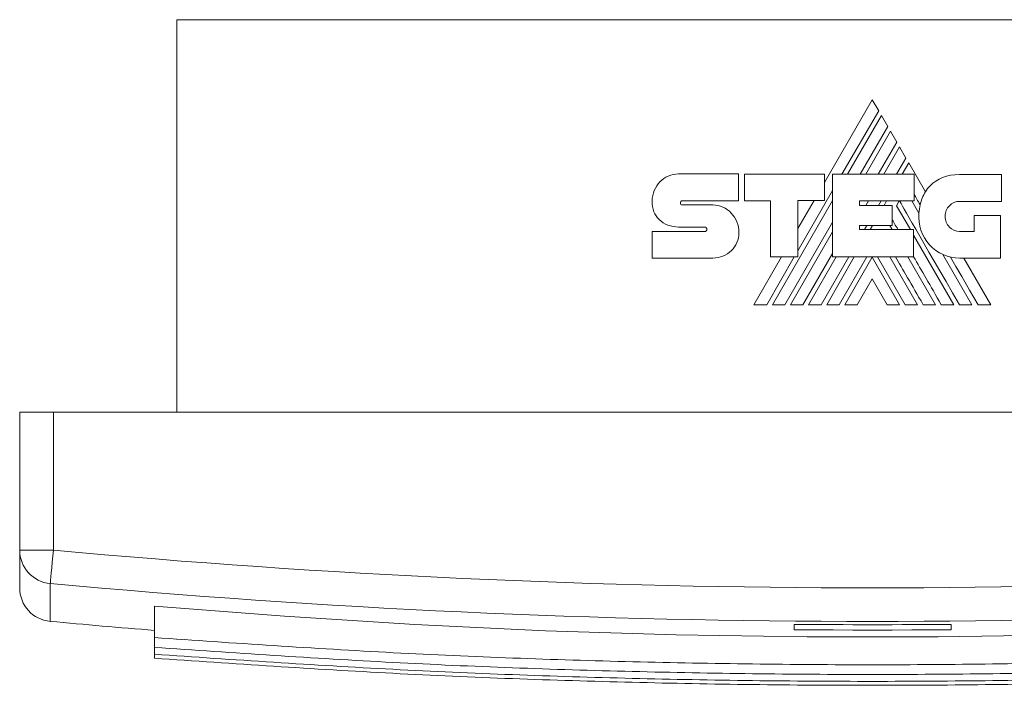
# Model space of a CAD drawing. Header units: millimetres. Extents: x 38 to 367, y 30 to 267.
# Tile 1 of 4: x 123 to 211, y 30 to 89. Entities that reach past the tile are written whole.
import ezdxf

# ---------------------------------------------------------------- set-up
doc = ezdxf.new("R2010")
doc.units = ezdxf.units.MM
doc.linetypes.add('PHANTOM', pattern=[12.7, 6.35, -1.27, 1.27, -1.27, 1.27, -1.27])
doc.layers.add('___VS___', color=7, linetype='Continuous', lineweight=15)

msp = doc.modelspace()

# ---------------------------------------------------------------- linework, layer by layer
at = {"color": 7, "linetype": 'Continuous', "lineweight": 15}
for p, q in [((136.858, 89.424), (136.858, 54.424)), ((136.858, 89.424), (260.858, 89.424)), ((198.836, 82.283), (194.572, 74.904)), ((199.404, 81.31), (198.836, 82.283)), ((196.133, 75.644), (199.404, 81.31)), ((199.656, 80.869), (196.639, 75.644)), ((200.213, 79.909), (199.656, 80.869)), ((197.75, 75.644), (200.213, 79.909)), ((200.46, 79.474), (198.251, 75.644)), ((201.022, 78.506), (200.46, 79.474)), ((199.368, 75.644), (201.022, 78.506)), ((201.271, 78.077), (199.866, 75.644)), ((201.837, 77.09), (201.271, 78.077)), ((200.999, 75.644), (201.837, 77.09)), ((202.081, 76.671), (201.487, 75.644)), ((203.571, 74.084), (202.081, 76.671)), ((181.567, 75.674), (186.926, 75.674)), ((186.926, 75.674), (186.926, 73.282)), ((187.457, 73.282), (187.457, 75.664)), ((187.457, 75.664), (194.572, 75.664)), ((194.572, 75.664), (194.572, 73.302)), ((195.292, 68.278), (195.292, 75.644)), ((195.292, 75.644), (202.558, 75.644)), ((202.558, 75.644), (202.558, 73.262)), ((206.616, 75.624), (210.343, 75.624)), ((210.343, 75.624), (210.343, 73.232)), ((192.2, 68.831), (195.292, 74.187)), ((181.878, 73.282), (186.926, 73.282)), ((181.888, 72.912), (184.61, 72.912)), ((189.768, 73.282), (187.457, 73.282)), ((189.768, 68.278), (189.768, 73.282)), ((189.928, 64.02), (195.292, 73.311)), ((194.572, 73.302), (192.2, 73.302)), ((192.2, 68.278), (192.2, 73.302)), ((193.646, 73.302), (192.2, 70.8)), ((197.704, 73.262), (202.558, 73.262)), ((197.704, 73.262), (197.704, 72.871)), ((197.704, 72.871), (200.596, 72.871)), ((198.265, 72.871), (198.491, 73.262)), ((199.393, 72.871), (199.619, 73.262)), ((199.886, 72.871), (200.111, 73.262)), ((200.596, 72.871), (200.596, 71.07)), ((200.997, 72.838), (201.243, 73.262)), ((200.997, 72.838), (202.228, 70.71)), ((202.363, 73.262), (202.995, 72.168)), ((210.343, 73.232), (206.616, 73.232)), ((207.902, 70.55), (207.902, 71.971)), ((207.902, 71.971), (210.263, 71.971)), ((210.263, 71.971), (210.263, 68.168)), ((191.039, 64.02), (195.292, 71.387)), ((197.704, 71.07), (200.596, 71.07)), ((197.704, 71.07), (197.704, 70.71)), ((198.141, 70.71), (198.349, 71.07)), ((198.637, 70.71), (198.846, 71.07)), ((200.395, 71.07), (200.604, 70.71)), ((179.221, 70.54), (183.929, 70.54)), ((183.929, 70.94), (181.575, 70.94)), ((191.549, 64.02), (195.292, 70.512)), ((197.704, 70.71), (202.518, 70.71)), ((202.518, 68.278), (202.518, 70.71)), ((202.518, 70.209), (206.097, 64.02)), ((206.616, 70.55), (207.902, 70.55)), ((192.65, 64.02), (195.292, 68.592)), ((205.117, 68.499), (207.707, 64.02)), ((184.61, 68.178), (179.221, 68.178)), ((190.743, 68.278), (188.282, 64.02)), ((189.423, 64.02), (191.881, 68.278)), ((189.768, 68.278), (192.2, 68.278)), ((193.154, 64.02), (195.613, 68.278)), ((194.265, 64.02), (196.732, 68.278)), ((194.773, 64.02), (197.233, 68.278)), ((195.292, 68.278), (202.518, 68.278)), ((195.884, 64.02), (198.353, 68.278)), ((196.388, 64.02), (198.824, 68.246)), ((201.262, 64.02), (198.824, 68.246)), ((201.767, 64.02), (199.296, 68.278)), ((200.401, 68.278), (202.868, 64.02)), ((202.011, 68.278), (204.476, 64.02)), ((210.263, 68.168), (206.637, 68.168)), ((209.388, 64.02), (206.99, 68.168)), ((198.824, 66.314), (197.489, 64.02)), ((198.824, 66.314), (200.151, 64.02)), ((122.858, 42.139), (122.858, 54.424)), ((122.858, 54.424), (125.858, 54.424)), ((271.858, 54.424), (125.858, 54.424)), ((125.858, 54.424), (125.858, 42.139)), ((122.858, 42.139), (125.858, 42.139)), ((122.858, 38.775), (122.858, 42.139)), ((134.858, 37.154), (134.858, 34.343)), ((191.858, 35.523), (191.858, 35.047)), ((205.858, 35.047), (205.858, 35.523)), ((134.858, 34.343), (134.858, 33.469)), ((134.858, 33.469), (134.858, 32.856)), ((136.837, 34.196), (137.315, 34.161)), ((134.858, 32.856), (134.858, 32.503))]:
    msp.add_line(p, q, dxfattribs=at)
at = {"color": 8, "linetype": 'Continuous', "lineweight": 15}
msp.add_line((125.583, 39.164), (125.583, 35.787), dxfattribs=at)
at = {"color": 7, "linetype": 'Continuous', "lineweight": 15, "flags": 128}
for points in [[(208.257, 64.02), (207.505, 65.316), (206.802, 66.528), (206.284, 67.421), (205.796, 68.263)], [(125.858, 42.139), (125.807, 41.59), (125.758, 41.059), (125.713, 40.566), (125.672, 40.126), (125.638, 39.754), (125.611, 39.464), (125.592, 39.265), (125.583, 39.164)], [(262.858, 37.154), (251.265, 36.239), (239.646, 35.507), (228.006, 34.957), (216.353, 34.59), (204.69, 34.407), (193.025, 34.407), (181.363, 34.59), (169.709, 34.957), (158.07, 35.507), (146.451, 36.239), (134.858, 37.154)], [(191.858, 35.047), (193.608, 35.034), (195.358, 35.024), (197.108, 35.019), (198.858, 35.017), (200.608, 35.019), (202.358, 35.024), (204.108, 35.034), (205.858, 35.047)]]:
    msp.add_lwpolyline(points, dxfattribs=at)
at = {"color": 7, "linetype": 'Continuous', "lineweight": 15}
for centre, radius, start, end in [((207.055, 71.994), 4.064, 149.03807, 166.83863), ((206.637, 71.826), 3.658, 174.64014, 270), ((125.85, 42.145), 2.992, 180.10715, 264.88001), ((198.858, 832.424), 793.65, 264.722468, 275.277532), ((125.858, 38.775), 3, 180, 264.74471), ((198.858, 832.424), 796.637, 264.722468, 275.277532), ((198.858, 832.424), 800, 264.744715, 265.411434), ((198.858, 832.424), 796.932, 269.496725, 270.503275)]:
    msp.add_arc(centre, radius, start, end, dxfattribs=at)
for points in [[(179.908, 74.966), (180.334, 75.403), (180.92, 75.674), (181.567, 75.674)], [(203.988, 74.616), (204.595, 75.241), (205.474, 75.624), (206.616, 75.624)], [(179.221, 73.268), (179.221, 73.929), (179.484, 74.53), (179.908, 74.966)], [(203.571, 74.084), (203.691, 74.276), (203.83, 74.454), (203.988, 74.616)], [(203.098, 72.919), (202.885, 73.288), (202.705, 73.599), (202.558, 73.854)], [(179.842, 71.605), (179.449, 71.992), (179.211, 72.546), (179.221, 73.267)], [(181.785, 73.231), (181.752, 73.19), (181.732, 73.134), (181.732, 73.077)], [(181.732, 73.077), (181.732, 73.031), (181.751, 72.989), (181.78, 72.958)], [(181.78, 72.958), (181.808, 72.93), (181.846, 72.912), (181.888, 72.912)], [(181.878, 73.282), (181.843, 73.282), (181.81, 73.262), (181.785, 73.231)], [(184.61, 72.912), (185.255, 72.912), (185.841, 72.632), (186.265, 72.186)], [(206.606, 64.02), (203.194, 69.897), (201.412, 72.978), (201.259, 73.262)], [(202.995, 72.168), (203.009, 72.426), (203.044, 72.677), (203.098, 72.919)], [(205.7, 72.842), (205.465, 72.6), (205.32, 72.266), (205.32, 71.896)], [(206.616, 73.232), (206.258, 73.232), (205.934, 73.083), (205.7, 72.842)], [(186.265, 72.186), (186.692, 71.739), (186.956, 71.123), (186.956, 70.455)], [(181.575, 70.94), (180.894, 70.957), (180.275, 71.177), (179.842, 71.605)], [(201.122, 70.71), (200.893, 71.109), (200.718, 71.415), (200.596, 71.628)], [(205.32, 71.896), (205.32, 71.522), (205.465, 71.185), (205.7, 70.941)], [(184.035, 70.884), (184.007, 70.917), (183.969, 70.94), (183.929, 70.94)], [(183.929, 70.54), (183.974, 70.54), (184.014, 70.559), (184.043, 70.59)], [(184.094, 70.725), (184.094, 70.782), (184.072, 70.84), (184.035, 70.884)], [(184.043, 70.59), (184.075, 70.625), (184.094, 70.673), (184.094, 70.725)], [(186.956, 70.455), (186.956, 69.804), (186.699, 69.241), (186.281, 68.837)], [(205.7, 70.941), (205.934, 70.699), (206.257, 70.55), (206.616, 70.55)], [(186.281, 68.837), (185.855, 68.424), (185.263, 68.178), (184.61, 68.178)], [(203.375, 64.02), (202.338, 65.809), (201.516, 67.228), (200.909, 68.278)], [(204.986, 64.02), (204.007, 65.713), (203.184, 67.136), (202.518, 68.29)]]:
    msp.add_open_spline(points, degree=3, dxfattribs=at)
for points, knots in [([(262.858, 34.343), (255.764, 33.857), (241.582, 32.885), (220.231, 32.109), (198.858, 31.83), (177.485, 32.109), (156.133, 32.885), (141.951, 33.857), (134.858, 34.343)], [0, 0, 0, 0, 0.166705, 0.333301, 0.5, 0.666701, 0.833297, 1, 1, 1, 1]), ([(262.858, 33.469), (255.778, 32.984), (241.609, 32.014), (220.257, 31.24), (198.858, 30.963), (177.458, 31.24), (156.107, 32.014), (141.938, 32.984), (134.858, 33.469)], [0, 0, 0, 0, 0.166391, 0.332987, 0.5, 0.667017, 0.833613, 1, 1, 1, 1]), ([(262.858, 32.856), (255.778, 32.371), (241.609, 31.401), (220.257, 30.627), (198.858, 30.35), (177.458, 30.627), (156.107, 31.401), (141.938, 32.371), (134.858, 32.856)], [0, 0, 0, 0, 0.166391, 0.332987, 0.5, 0.667017, 0.833613, 1, 1, 1, 1]), ([(262.858, 32.503), (255.778, 32.018), (241.609, 31.048), (220.257, 30.274), (198.858, 29.997), (177.458, 30.274), (156.107, 31.048), (141.938, 32.018), (134.858, 32.503)], [0, 0, 0, 0, 0.166391, 0.332987, 0.5, 0.667017, 0.833613, 1, 1, 1, 1])]:
    msp.add_open_spline(points, degree=3, knots=knots, dxfattribs=at)
at = {"layer": '___VS___', "linetype": 'PHANTOM'}
for p, q in [((179.221, 70.54), (179.221, 68.178)), ((188.282, 64.02), (189.423, 64.02)), ((189.928, 64.02), (191.039, 64.02)), ((191.549, 64.02), (192.65, 64.02)), ((193.154, 64.02), (194.265, 64.02)), ((194.773, 64.02), (195.884, 64.02)), ((196.388, 64.02), (197.489, 64.02)), ((200.151, 64.02), (201.262, 64.02)), ((201.767, 64.02), (202.868, 64.02)), ((203.375, 64.02), (204.476, 64.02)), ((204.986, 64.02), (206.097, 64.02)), ((206.606, 64.02), (207.707, 64.02)), ((208.257, 64.02), (209.388, 64.02))]:
    msp.add_line(p, q, dxfattribs=at)

doc.saveas('drawing.dxf')
